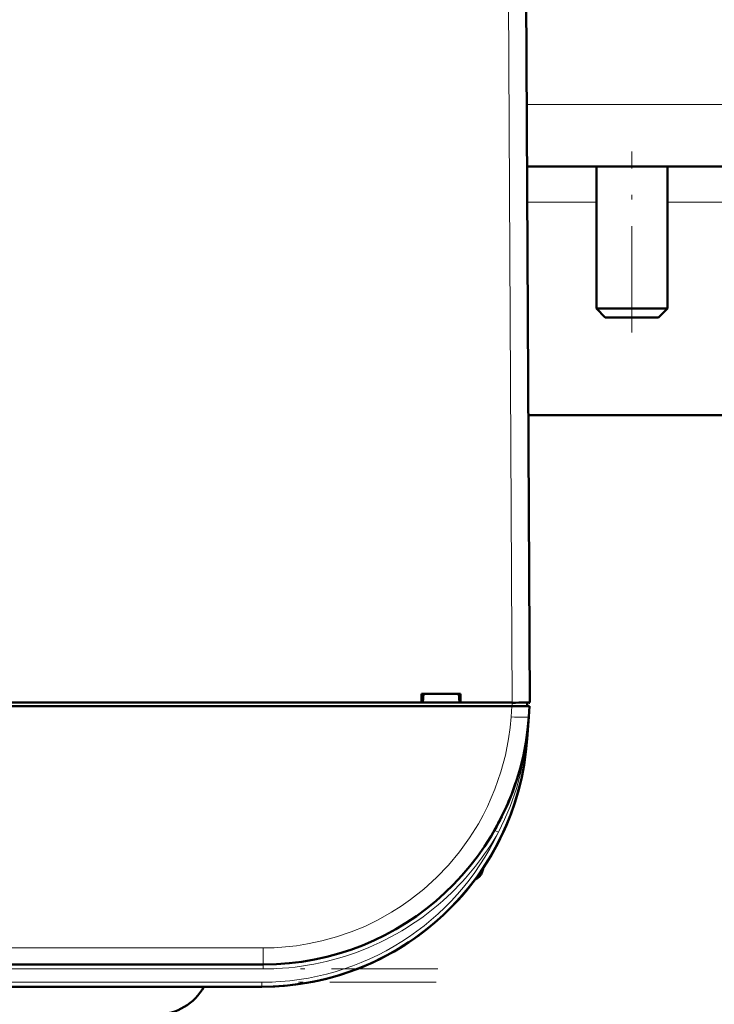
# Model space of a CAD drawing. Extents: x -1976 to 2357, y -1746 to 636.
# Tile 25 of 55: x 468 to 546, y -1490 to -1379. Entities that reach past the tile are written whole.
import ezdxf

# ---------------------------------------------------------------- set-up
doc = ezdxf.new("R2010")
doc.units = 0
doc.linetypes.add('DASHDOT', pattern=[18.5, 12, -3, 0.5, -3])

msp = doc.modelspace()

# ---------------------------------------------------------------- linework, layer by layer
at = {"color": 7, "lineweight": 18}
for p, q in [((522.64, -1374.12), (523.07, -1456.17)), ((588.03, -1388.79), (524.71, -1388.79)), ((532.57, -1399.79), (524.77, -1399.79)), ((596.57, -1399.79), (540.57, -1399.79)), ((523.07, -1456.17), (523.07, -1456.57)), ((522.96, -1457.77), (523.04, -1456.57)), ((524.95, -1457.88), (524.95, -1457.77)), ((524.73, -1460.26), (524.78, -1460.27)), ((521.22, -1470.6), (521.09, -1470.54)), ((521.53, -1470.77), (521.22, -1470.6)), ((519.71, -1474.97), (519.71, -1475.25)), ((495.03, -1483.81), (298.1, -1483.81)), ((495.03, -1483.81), (495.03, -1485.67)), ((495.03, -1486.17), (298.1, -1486.17)), ((495.03, -1486.17), (495.03, -1485.67)), ((494.85, -1487.67), (298.28, -1487.67)), ((494.85, -1487.67), (494.85, -1488.17))]:
    msp.add_line(p, q, dxfattribs=at)
at = {"color": 7, "lineweight": 50}
for p, q in [((525.07, -1456.17), (524.64, -1374.12)), ((587.89, -1395.79), (524.75, -1395.79)), ((532.57, -1411.79), (532.57, -1395.79)), ((540.57, -1411.79), (540.57, -1395.79)), ((540.57, -1411.79), (532.57, -1411.79)), ((533.57, -1412.79), (532.57, -1411.79)), ((539.57, -1412.79), (540.57, -1411.79)), ((539.57, -1412.79), (533.57, -1412.79)), ((586.57, -1423.79), (524.89, -1423.79)), ((524.95, -1434.67), (524.95, -1434.12)), ((404.27, -1456.17), (512.86, -1456.17)), ((512.86, -1456.17), (512.86, -1455.17)), ((512.86, -1455.17), (517.27, -1455.17)), ((512.86, -1456.17), (513, -1456.17)), ((512.92, -1456.17), (517.22, -1456.17)), ((513.07, -1455.17), (513, -1456.17)), ((517.07, -1455.17), (517.13, -1456.17)), ((517.13, -1456.17), (517.27, -1456.17)), ((517.27, -1455.17), (517.27, -1456.17)), ((517.27, -1456.17), (523.07, -1456.17)), ((524.77, -1456.57), (524.77, -1456.17)), ((523.04, -1456.57), (270.09, -1456.57)), ((525.04, -1456.57), (523.04, -1456.57)), ((525.04, -1456.57), (524.95, -1457.77)), ((524.95, -1457.77), (524.78, -1460.27)), ((524.62, -1460.58), (524.62, -1460.59)), ((524.62, -1460.59), (524.62, -1460.6)), ((524.67, -1460.26), (524.68, -1460.21)), ((524.73, -1460.26), (524.68, -1460.63)), ((524.73, -1460.26), (524.69, -1460.64)), ((516.9, -1478.51), (517.11, -1478.29)), ((517.21, -1478.18), (517.07, -1478.33)), ((517.22, -1478.16), (517.08, -1478.33)), ((517.08, -1478.32), (517.15, -1478.25)), ((517.58, -1477.75), (517.56, -1477.78)), ((517.87, -1477.41), (517.6, -1477.73)), ((517.91, -1477.37), (517.61, -1477.72)), ((516.9, -1478.51), (516.91, -1478.51)), ((516.93, -1478.49), (516.91, -1478.51)), ((516.91, -1478.5), (516.91, -1478.51)), ((516.91, -1478.51), (516.91, -1478.51)), ((516.94, -1478.47), (516.94, -1478.48)), ((495.03, -1485.67), (298.1, -1485.67)), ((494.85, -1488.17), (298.28, -1488.17))]:
    msp.add_line(p, q, dxfattribs=at)
at = {"color": 7, "linetype": 'DASHDOT', "lineweight": 18}
for p, q in [((536.57, -1414.49), (536.57, -1394.09)), ((514.72, -1486.17), (278.41, -1486.17)), ((514.51, -1487.67), (278.62, -1487.67))]:
    msp.add_line(p, q, dxfattribs=at)
at = {"color": 7, "linetype": 'DASHDOT', "lineweight": 18, "ltscale": 0.012015}
msp.add_line((523.07, -1456.13), (523.07, -1456.62), dxfattribs=at)
at = {"color": 7, "lineweight": 18}
for points in [[(495.03, -1483.81), (496.26, -1483.79), (497.53, -1483.7), (498.77, -1483.56), (500.03, -1483.36), (501.64, -1483.02), (503.28, -1482.57), (504.92, -1482.01), (506.46, -1481.38), (507.98, -1480.64), (509.49, -1479.79), (510.57, -1479.1), (511.63, -1478.36), (513.13, -1477.17), (514.55, -1475.88), (515.9, -1474.47), (517.15, -1472.98), (518.28, -1471.42), (519.28, -1469.81), (519.8, -1468.86), (520.29, -1467.89), (520.73, -1466.91), (521.14, -1465.93), (521.82, -1463.96), (522.32, -1462.09), (522.67, -1460.25), (522.85, -1458.99), (522.96, -1457.77)], [(524.68, -1460.63), (524.41, -1462.4), (524.03, -1464.14), (523.55, -1465.85), (522.85, -1467.87), (522.23, -1469.34), (521.53, -1470.76)]]:
    msp.add_lwpolyline(points, dxfattribs=at)
at = {"color": 7, "lineweight": 50}
for centre, radius, start, end in [((522.96, -1435.17), 2, 0.3, 0.8423), ((495.03, -1455.67), 30, 270, 356), ((494.85, -1458.17), 30, 270, 356), ((524.76, -1460.17), 0.0872, 210.963, 254.4077), ((494.85, -1458.17), 30, 270, 346.5066), ((495.03, -1455.67), 30, 336.0228, 341.4432), ((494.85, -1458.17), 30, 326.3789, 338.6162), ((495.15, -1455.74), 29.86, 330.2994, 333.6542), ((511.08, -1472.67), 9, 343.3984, 346.4437), ((511.08, -1472.67), 9, 343.3984, 346.444), ((494.85, -1458.17), 30, 320.0609, 323.3274), ((518.46, -1474.87), 1.3, 290.0791, 343.3985), ((518.46, -1474.87), 1.3, 290.0783, 343.3985), ((494.85, -1458.17), 30, 317.7896, 319.4459), ((495.13, -1458.41), 29.63, 318.847, 319.971), ((495.24, -1458.51), 29.49, 318.9322, 320.0996), ((483.07, -1485.29), 6, 270, 331.2282)]:
    msp.add_arc(centre, radius, start, end, dxfattribs=at)
at = {"color": 7, "lineweight": 18}
for centre, radius, start, end in [((464.22, -1453.52), 60.89, 353.6418, 356.0008), ((494.85, -1458.17), 29.5, 270, 334.723), ((495.03, -1455.69), 30.49, 312.9537, 330.3448), ((495.03, -1455.68), 30.49, 269.9925, 312.9526)]:
    msp.add_arc(centre, radius, start, end, dxfattribs=at)
at = {"color": 7, "lineweight": 50}
for centre, major_axis, ratio, start_param, end_param in [((523.07, -1456.19), (2, 0.01), 0.005236, 0, 1.570769), ((525.15, -1460.67), (0.524, -0.085), 0.13753, 3.147561, 3.660275), ((525.11, -1460.67), (0.494, -0.081), 0.135092, 3.138656, 3.687944), ((525.17, -1460.3), (0.494, -0.076), 0.164348, 3.1416, 3.606569)]:
    msp.add_ellipse(centre, major_axis=major_axis, ratio=ratio, start_param=start_param, end_param=end_param, dxfattribs=at)
at = {"color": 7, "lineweight": 18}
msp.add_ellipse((522.96, -1457.63), major_axis=(2, -0.14), ratio=0.069587, start_param=4.717255, end_param=6.283185, dxfattribs=at)

doc.saveas('drawing.dxf')
